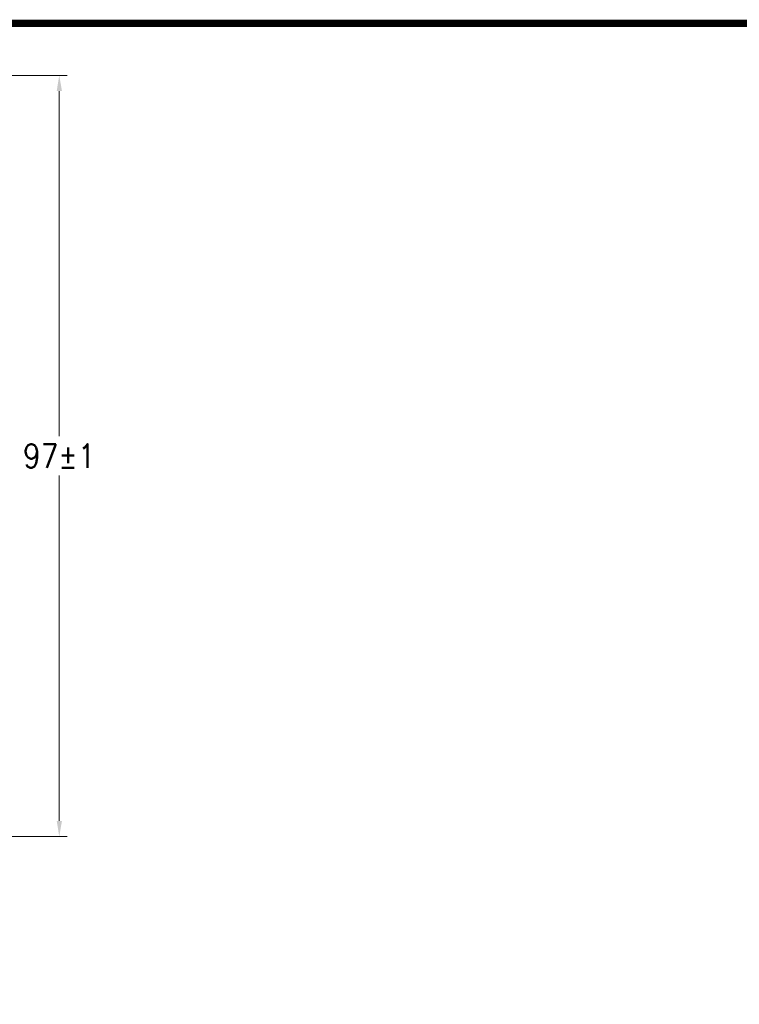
# Model space of a CAD drawing. Extents: x 1 to 669, y 0 to 417.
# Tile 169 of 256: x 166 to 258, y 292 to 417. Entities that reach past the tile are written whole.
import ezdxf

# ---------------------------------------------------------------- set-up
doc = ezdxf.new("R2010")
doc.units = 0
doc.header["$LTSCALE"] = 12
doc.header["$MEASUREMENT"] = 0
doc.layers.add('D', color=2, linetype='CONTINUOUS')
doc.layers.add('X', color=1, linetype='CONTINUOUS')
doc.styles.get("Standard").update_dxf_attribs({"font": 'SIMPLEX.SHX', "width": 0.875})
doc.dimstyles.new('STANDARD$0', dxfattribs={"dimscale": 32, "dimtxt": 0.09375, "dimasz": 0.0625, "dimexe": 0.03125, "dimexo": 0.03125, "dimgap": 0.03125, "dimtad": 1, "dimtih": 1, "dimtoh": 1, "dimdec": 4, "dimzin": 12, "dimdsep": 46, "dimlunit": 5, "dimtxsty": 'Standard', "dimcen": -0.03125, "dimclrd": 256, "dimclre": 256, "dimclrt": 256, "dimadec": 0, "dimazin": 0, "dimtfac": 0.875, "dimtdec": 4, "dimtofl": 0, "dimtmove": 0, "dimatfit": 3, "dimfxl": 1, "dimtolj": 1, "dimtzin": 12, "dimlwd": 13, "dimlwe": 13, "dimarcsym": 0})

# ---------------------------------------------------------------- blocks, each defined once
blk = doc.blocks.new('*D67')
at = {"layer": 'D', "lineweight": 13, "transparency": 16777216}
for p, q in [((117.39, 409.7), (172.14, 409.7)), ((171.14, 407.7), (171.14, 363.81)), ((171.14, 314.91), (171.14, 358.81)), ((116.8, 312.91), (172.14, 312.91))]:
    blk.add_line(p, q, dxfattribs=at)
at = {"layer": 'D', "transparency": 16777216}
for points in [[(170.81, 407.7), (171.48, 407.7), (171.14, 409.7)], [(170.81, 314.91), (171.48, 314.91), (171.14, 312.91)]]:
    blk.add_solid(points, dxfattribs=at)
at = {"layer": 'D', "transparency": 16777216, "insert": (171.14, 361.31), "char_height": 3, "attachment_point": 5}
blk.add_mtext('\\A1;97{}{\\C2;%%p1}', dxfattribs=at)

msp = doc.modelspace()

# ---------------------------------------------------------------- linework, layer by layer
at = {"layer": 'X', "const_width": 0.924}
msp.add_lwpolyline([(667.72091, 416.31601), (0.97091, 416.31601), (668.17211, 416.31601), (668.17211, 1.1444), (0.97091, 1.1444), (0.97091, 416.31601), (0.97091, 2.15051)], dxfattribs=at)

# ---------------------------------------------------------------- dimensions: what is measured, and where the dimension line sits
at = {"layer": 'D'}
dim = msp.add_linear_dim(base=(171.14195, 312.91487), p1=(116.39097, 409.70037), p2=(115.80247, 312.91487), angle=90, text='<>{}{\\C2;%%p1}', dimstyle='STANDARD$0', override={"dimdec": 0, "dimtp": 1, "dimtm": 1, "dimarcsym": 1}, dxfattribs=at)
dim.commit()
dim.dimension.update_dxf_attribs({"geometry": '*D67', "text_midpoint": (171.14195, 361.30762)})

doc.saveas('drawing.dxf')
